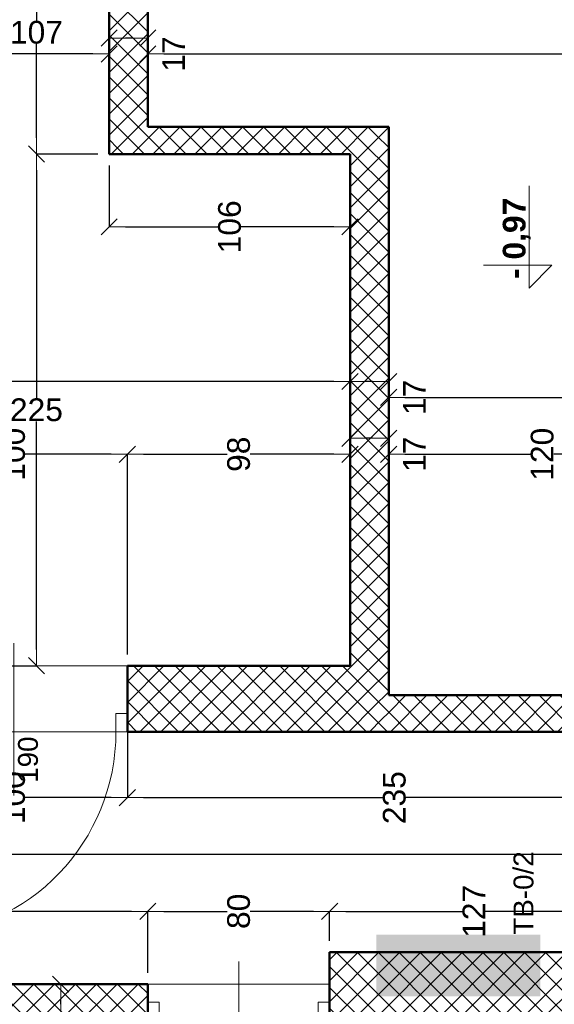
# Model space of a CAD drawing. Header units: millimetres. Extents: x 309006 to 595006, y -33000 to 67000.
# Tile 17 of 55: x 356740 to 359093, y 16503 to 20833. Entities that reach past the tile are written whole.
import ezdxf
from ezdxf.enums import TextEntityAlignment as Align

# ---------------------------------------------------------------- set-up
doc = ezdxf.new("R2010")
doc.units = ezdxf.units.MM
doc.header["$MEASUREMENT"] = 0
doc.linetypes.add('Przerywana 1_100', pattern=[100, 50, -50])
for name, color, linetype in [('Drzwi ArchiCAD', 7, 'Continuous'), ('Opisy', 7, 'Continuous'), ('Wymiary', 7, 'Continuous'), ('Ściany', 7, 'Continuous')]:
    doc.layers.add(name, color=color, linetype=linetype)
for name, color, linetype, lineweight in [('Drzwi ArchiCAD_Nr_pióra__21', 7, 'Continuous', 50), ('Drzwi ArchiCAD_Nr_pióra__3', 7, 'Continuous', 20), ('Drzwi ArchiCAD_Nr_pióra__4', 7, 'Continuous', 20), ('Instalacje_Nr_pióra__236', 30, 'Continuous', 5), ('Poziomy_Nr_pióra__6', 7, 'Continuous', 13), ('Znaczniki drzwi ArchiCADa_Nr_pióra__5', 7, 'Continuous', 5), ('Ściany_Nr_pióra__21', 7, 'Continuous', 50)]:
    doc.layers.add(name, color=color, linetype=linetype, lineweight=lineweight)
doc.layers.add('Drzwi ArchiCAD_Nr_pióra__82', color=7, linetype='Continuous', lineweight=5, true_color=0x4b4b4b)
doc.layers.add('Ściany_Nr_pióra__102', color=7, linetype='Continuous', lineweight=5, true_color=0x8c8c8c)
doc.styles.add('GENERATED_STYLE_1', font='arial.ttf')
doc.styles.add('GENERATED_STYLE_2', font='arial.ttf')
doc.dimstyles.new('GENERATED_STYLE__1', dxfattribs={"dimtxt": 100, "dimasz": 71.25, "dimexe": 0.18, "dimexo": 50, "dimgap": 0.09, "dimtad": 1, "dimdec": 0, "dimlfac": 0.1, "dimzin": 0, "dimdsep": 46, "dimtxsty": 'GENERATED_STYLE_1', "dimblk": 'ARROWHEAD_6', "dimblk1": 'ARROWHEAD_6', "dimblk2": 'ARROWHEAD_6', "dimcen": 0.09, "dimclrd": 7, "dimclre": 7, "dimclrt": 7, "dimazin": 0, "dimtfac": 1, "dimtdec": 4, "dimtmove": 0, "dimatfit": 3, "dimfxl": 1, "dimtolj": 1, "dimtzin": 0, "dimarcsym": 0})
doc.dimstyles.new('GENERATED_STYLE__2', dxfattribs={"dimtxt": 100, "dimasz": 71.25, "dimexe": 0.18, "dimexo": 50, "dimgap": 0.09, "dimtad": 1, "dimtih": 1, "dimtoh": 1, "dimdec": 0, "dimlfac": 0.1, "dimzin": 0, "dimdsep": 46, "dimtxsty": 'GENERATED_STYLE_1', "dimblk": 'ARROWHEAD_6', "dimblk1": 'ARROWHEAD_6', "dimblk2": 'ARROWHEAD_6', "dimcen": 0.09, "dimclrd": 7, "dimclre": 7, "dimclrt": 7, "dimazin": 0, "dimtfac": 1, "dimtdec": 4, "dimtmove": 0, "dimatfit": 3, "dimfxl": 1, "dimtolj": 1, "dimtzin": 0, "dimarcsym": 0})
doc.dimstyles.new('GENERATED_STYLE__3', dxfattribs={"dimtxt": 100, "dimasz": 71.25, "dimexe": 0.18, "dimexo": 50, "dimgap": 0.09, "dimtad": 1, "dimdec": 0, "dimlfac": 0.1, "dimzin": 0, "dimdsep": 46, "dimtxsty": 'GENERATED_STYLE_1', "dimblk": 'ARROWHEAD_6', "dimblk1": 'ARROWHEAD_6', "dimblk2": 'ARROWHEAD_6', "dimcen": 0.09, "dimclrd": 7, "dimclre": 7, "dimclrt": 7, "dimazin": 0, "dimtfac": 1, "dimtdec": 4, "dimtmove": 2, "dimatfit": 3, "dimfxl": 1, "dimtolj": 1, "dimtzin": 0, "dimarcsym": 0})
pattern_1 = [(45, (0, 0), (-45.961939, 45.961939), []), (135, (0, 0), (45.961939, 45.961939), [])]

# ---------------------------------------------------------------- blocks, each defined once
blk = doc.blocks.new('Ściana_10', base_point=(288869, 8497.1))
at = {"layer": 'Ściany_Nr_pióra__102', "linetype": 'Continuous'}
h = blk.add_hatch(dxfattribs=at)
h.set_pattern_fill('Bloczki_betonowe', color=256, style=0, pattern_type=2)
h.set_pattern_definition(pattern_1)
h.paths.add_polyline_path([(288869, 8497.1), (288869, 7227.1), (288949, 7227.1), (289169, 7227.1), (289169, 8497.1)])
at = {"layer": 'Ściany_Nr_pióra__21', "linetype": 'Continuous', "flags": 128}
for points in [[(289169, 8497.1), (289029, 8497.1)], [(289169, 7227.1), (289169, 8497.1)]]:
    blk.add_lwpolyline(points, dxfattribs=at)
blk = doc.blocks.new('D1 Drzwi proste 13_3')
at = {"layer": 'Drzwi ArchiCAD_Nr_pióra__21', "linetype": 'Continuous'}
for p, q in [((-500, 0), (-500, -80)), ((500, 0), (500, -80))]:
    blk.add_line(p, q, dxfattribs=at)
at = {"layer": 'Drzwi ArchiCAD_Nr_pióra__3', "linetype": 'Continuous'}
blk.add_arc((450, 0), 900, 92.5473, 180, dxfattribs=at)
at = {"layer": 'Drzwi ArchiCAD_Nr_pióra__4', "linetype": 'Continuous'}
for p, q in [((450, 900), (410, 900)), ((410, 900), (410, 0)), ((450, 0), (450, 900)), ((-450, 0), (-500, 0)), ((-500, 0), (-500, -80)), ((-450, -80), (-450, 0)), ((410, 0), (450, 0)), ((500, 0), (450, 0)), ((450, 0), (450, -80)), ((500, -80), (500, 0)), ((-500, -80), (-450, -80)), ((450, -80), (500, -80))]:
    blk.add_line(p, q, dxfattribs=at)
at = {"layer": 'Drzwi ArchiCAD_Nr_pióra__82', "linetype": 'Przerywana 1_100'}
for p, q in [((-500, 0), (500, 0)), ((-500, -290), (500, -290))]:
    blk.add_line(p, q, dxfattribs=at)
blk = doc.blocks.new('Znacznik O 13_16')
at = {"layer": 'Znaczniki drzwi ArchiCADa_Nr_pióra__5', "linetype": 'Continuous'}
blk.add_line((0, -571.25), (0, 100), dxfattribs=at)
at = {"layer": 'Znaczniki drzwi ArchiCADa_Nr_pióra__5', "style": 'GENERATED_STYLE_1'}
for tag, p in [('AC_MarkerText_2', (-13.75, -486.4395)), ('AC_MarkerText_3', (161.25, -486.4395))]:
    blk.add_attdef(tag, text='', height=87.5, rotation=90, dxfattribs=at).set_placement(p, align=Align.BOTTOM_LEFT)
blk = doc.blocks.new('Ściana_141', base_point=(290139, 18797.1))
at = {"layer": 'Ściany_Nr_pióra__102', "linetype": 'Continuous'}
h = blk.add_hatch(dxfattribs=at)
h.set_pattern_fill('Bloczki_betonowe', color=256, style=0, pattern_type=2)
h.set_pattern_definition(pattern_1)
h.paths.add_polyline_path([(290139, 8237.1), (290429, 8407.1), (290429, 9387.1), (290219, 9387.1), (290139, 9387.1)])
at = {"layer": 'Ściany_Nr_pióra__21', "linetype": 'Continuous'}
for p, q in [((290139, 9387.1), (290219, 9387.1)), ((290219, 9387.1), (290429, 9387.1))]:
    blk.add_line(p, q, dxfattribs=at)
at = {"layer": 'Ściany_Nr_pióra__21', "linetype": 'Continuous', "flags": 128}
for points in [[(290139, 9387.1), (290139, 8237.1)], [(290429, 8407.1), (290429, 9387.1)]]:
    blk.add_lwpolyline(points, dxfattribs=at)
at = {"layer": 'Drzwi ArchiCAD', "color": 251, "linetype": 'Continuous', "lineweight": 20, "true_color": 0x6a6a6a, "zscale": 1000, "rotation": 90}
blk.add_blockref('D1 Drzwi proste 13_3', (290139, 9887.1), dxfattribs=at)
at = {"layer": 'Znaczniki drzwi ArchiCADa_Nr_pióra__5'}
ref = blk.add_blockref('Znacznik O 13_16', (290429, 9887.1), dxfattribs=dict(at, rotation=270))
ref.add_attrib('AC_MarkerText_2', '90', dxfattribs={"color": 7, "height": 87.5, "rotation": 360, "style": 'GENERATED_STYLE_1'}).set_placement((289914, 9929.4), align=Align.BOTTOM_LEFT)
ref.add_attrib('AC_MarkerText_3', '190', dxfattribs={"color": 7, "height": 87.5, "rotation": 360, "style": 'GENERATED_STYLE_1'}).set_placement((289914, 9754.4), align=Align.BOTTOM_LEFT)
blk = doc.blocks.new('Ściana_144', base_point=(290139, 8237.1))
at = {"layer": 'Ściany_Nr_pióra__102', "linetype": 'Continuous'}
h = blk.add_hatch(dxfattribs=at)
h.set_pattern_fill('Bloczki_betonowe', color=256, style=0, pattern_type=2)
h.set_pattern_definition(pattern_1)
h.paths.add_polyline_path([(290139, 8237.1), (292799, 8237.1), (292679, 8407.1), (290429, 8407.1)])
at = {"layer": 'Ściany_Nr_pióra__21', "linetype": 'Continuous', "flags": 128}
for points in [[(292679, 8407.1), (290429, 8407.1)], [(290299, 8237.1), (292799, 8237.1)]]:
    blk.add_lwpolyline(points, dxfattribs=at)
blk = doc.blocks.new('D1 Drzwi proste 13_5')
at = {"layer": 'Drzwi ArchiCAD_Nr_pióra__21', "linetype": 'Continuous'}
for p, q in [((-400, 0), (-400, -80)), ((400, 0), (400, -80))]:
    blk.add_line(p, q, dxfattribs=at)
at = {"layer": 'Drzwi ArchiCAD_Nr_pióra__3', "linetype": 'Continuous'}
blk.add_arc((350, 0), 700, 93.2758, 180, dxfattribs=at)
at = {"layer": 'Drzwi ArchiCAD_Nr_pióra__4', "linetype": 'Continuous'}
for p, q in [((350, 700), (310, 700)), ((310, 700), (310, 0)), ((350, 0), (350, 700)), ((-350, 0), (-400, 0)), ((-400, 0), (-400, -80)), ((-350, -80), (-350, 0)), ((310, 0), (350, 0)), ((400, 0), (350, 0)), ((350, 0), (350, -80)), ((400, -80), (400, 0)), ((-400, -80), (-350, -80)), ((350, -80), (400, -80))]:
    blk.add_line(p, q, dxfattribs=at)
at = {"layer": 'Drzwi ArchiCAD_Nr_pióra__82', "linetype": 'Przerywana 1_100'}
for p, q in [((-400, 0), (400, 0)), ((-400, -160), (400, -160))]:
    blk.add_line(p, q, dxfattribs=at)
blk = doc.blocks.new('Znacznik O 13_14')
at = {"layer": 'Znaczniki drzwi ArchiCADa_Nr_pióra__5', "linetype": 'Continuous'}
blk.add_line((0, -441.25), (0, 100), dxfattribs=at)
at = {"layer": 'Znaczniki drzwi ArchiCADa_Nr_pióra__5', "style": 'GENERATED_STYLE_1'}
for tag, p in [('AC_MarkerText_2', (-13.75, -356.4395)), ('AC_MarkerText_3', (161.25, -356.4395))]:
    blk.add_attdef(tag, text='', height=87.5, rotation=90, dxfattribs=at).set_placement(p, align=Align.BOTTOM_LEFT)
blk = doc.blocks.new('Ściana_148', base_point=(288869, 15757.1))
at = {"layer": 'Ściany_Nr_pióra__102', "linetype": 'Continuous'}
h = blk.add_hatch(dxfattribs=at)
h.set_pattern_fill('Bloczki_betonowe', color=256, style=0, pattern_type=2)
h.set_pattern_definition(pattern_1)
h.paths.add_polyline_path([(288869, 9297.1), (288949, 9297.1), (289029, 9297.1), (289029, 11037.1), (288949, 11037.1), (288869, 11037.1)])
at = {"layer": 'Ściany_Nr_pióra__21', "linetype": 'Continuous'}
for p, q in [((288869, 9297.1), (288949, 9297.1)), ((288949, 9297.1), (289029, 9297.1)), ((288869, 8497.1), (288949, 8497.1)), ((288949, 8497.1), (289029, 8497.1))]:
    blk.add_line(p, q, dxfattribs=at)
at = {"layer": 'Ściany_Nr_pióra__21', "linetype": 'Continuous', "flags": 128}
blk.add_lwpolyline([(289029, 9297.1), (289029, 11037.1)], dxfattribs=at)
at = {"layer": 'Drzwi ArchiCAD', "color": 251, "linetype": 'Continuous', "lineweight": 20, "true_color": 0x6a6a6a, "xscale": -1, "zscale": 1000, "rotation": 90}
blk.add_blockref('D1 Drzwi proste 13_5', (288869, 8897.1), dxfattribs=at)
at = {"layer": 'Znaczniki drzwi ArchiCADa_Nr_pióra__5'}
ref = blk.add_blockref('Znacznik O 13_14', (289029, 8897.1), dxfattribs=dict(at, rotation=270))
ref.add_attrib('AC_MarkerText_2', '70', dxfattribs={"color": 7, "height": 87.5, "rotation": 360, "style": 'GENERATED_STYLE_1'}).set_placement((288644, 8939.4), align=Align.BOTTOM_LEFT)
ref.add_attrib('AC_MarkerText_3', '190', dxfattribs={"color": 7, "height": 87.5, "rotation": 360, "style": 'GENERATED_STYLE_1'}).set_placement((288644, 8764.4), align=Align.BOTTOM_LEFT)
blk = doc.blocks.new('Ściana_150', base_point=(290139, 8237.1))
at = {"layer": 'Ściany_Nr_pióra__102', "linetype": 'Continuous'}
h = blk.add_hatch(dxfattribs=at)
h.set_pattern_fill('Bloczki_betonowe', color=256, style=0, pattern_type=2)
h.set_pattern_definition(pattern_1)
h.paths.add_polyline_path([(290299, 8237.1), (290139, 8237.1), (290139, 7037.1), (290219, 7037.1), (290299, 7037.1)])
at = {"layer": 'Ściany_Nr_pióra__21', "linetype": 'Continuous', "flags": 128}
for points in [[(290139, 8237.1), (290139, 7037.1)], [(290299, 7037.1), (290299, 8237.1)]]:
    blk.add_lwpolyline(points, dxfattribs=at)
blk = doc.blocks.new('Ściana_151', base_point=(292679, 8237.1))
at = {"layer": 'Ściany_Nr_pióra__102', "linetype": 'Continuous'}
h = blk.add_hatch(dxfattribs=at)
h.set_pattern_fill('Bloczki_betonowe', color=256, style=0, pattern_type=2)
h.set_pattern_definition(pattern_1)
h.paths.add_polyline_path([(292799, 8237.1), (292799, 9297.1), (292679, 9467.1), (292679, 8407.1)])
at = {"layer": 'Ściany_Nr_pióra__21', "linetype": 'Continuous', "flags": 128}
for points in [[(292679, 9467.1), (292679, 8407.1)], [(292799, 8237.1), (292799, 9297.1)]]:
    blk.add_lwpolyline(points, dxfattribs=at)
blk = doc.blocks.new('Ściana_152', base_point=(292679, 9467.1))
at = {"layer": 'Ściany_Nr_pióra__102', "linetype": 'Continuous'}
h = blk.add_hatch(dxfattribs=at)
h.set_pattern_fill('Bloczki_betonowe', color=256, style=0, pattern_type=2)
h.set_pattern_definition(pattern_1)
h.paths.add_polyline_path([(292799, 9297.1), (293729, 9297.1), (293729, 9467.1), (292679, 9467.1)])
at = {"layer": 'Ściany_Nr_pióra__21', "linetype": 'Continuous', "flags": 128}
for points in [[(293729, 9467.1), (292679, 9467.1)], [(292799, 9297.1), (293729, 9297.1)]]:
    blk.add_lwpolyline(points, dxfattribs=at)
blk = doc.blocks.new('ARROWHEAD_6')
at = {"color": 0, "linetype": 'Continuous', "lineweight": 0}
for p, q in [((0, 0), (-1, 0)), ((-0.5, -0.5), (0.5, 0.5))]:
    blk.add_line(p, q, dxfattribs=at)
blk = doc.blocks.new('*D1092')
at = {"layer": 'Defpoints', "color": 0}
for p in [(357304.1, 20767.1), (357304.1, 20682.1), (361284.1, 18862.1)]:
    blk.add_point(p, dxfattribs=at)
at = {"layer": 'Wymiary', "color": 7, "linetype": 'Continuous', "lineweight": -2}
for p, q in [((357304.1, 20717.1), (357304.1, 20681.9)), ((357375.3, 20682.1), (359318.8, 20682.1)), ((361212.8, 20682.1), (359421.1, 20682.1)), ((361284.1, 18912.1), (361284.1, 20682.3))]:
    blk.add_line(p, q, dxfattribs=at)
at = {"layer": 'Wymiary', "color": 7, "lineweight": -2, "xscale": 71.25, "yscale": 71.25, "zscale": 71.25, "rotation": 180}
blk.add_blockref('ARROWHEAD_6', (357304.1, 20682.1), dxfattribs=at)
at = {"layer": 'Wymiary', "color": 7, "lineweight": -2, "xscale": 71.25, "yscale": 71.25, "zscale": 71.25}
blk.add_blockref('ARROWHEAD_6', (361284.1, 20682.1), dxfattribs=at)
at = {"layer": 'Wymiary', "color": 7, "lineweight": 5, "insert": (359369.9, 20682.1), "char_height": 100, "attachment_point": 5, "rotation": 90, "style": 'GENERATED_STYLE_1'}
blk.add_mtext('\\A1;398', dxfattribs=at)
blk = doc.blocks.new('*D1093')
at = {"layer": 'Defpoints', "color": 0}
for p in [(357134.1, 20767.1), (357134.1, 20752.1), (357304.1, 20767.1)]:
    blk.add_point(p, dxfattribs=at)
at = {"layer": 'Wymiary', "color": 7, "linetype": 'Continuous', "lineweight": -2}
for p, q in [((357134.1, 20717.1), (357134.1, 20751.9)), ((357232.8, 20752.1), (357205.3, 20752.1)), ((357304.1, 20717.1), (357304.1, 20751.9))]:
    blk.add_line(p, q, dxfattribs=at)
at = {"layer": 'Wymiary', "color": 7, "lineweight": -2, "xscale": 71.25, "yscale": 71.25, "zscale": 71.25, "rotation": 180}
blk.add_blockref('ARROWHEAD_6', (357134.1, 20752.1), dxfattribs=at)
at = {"layer": 'Wymiary', "color": 7, "lineweight": -2, "xscale": 71.25, "yscale": 71.25, "zscale": 71.25}
blk.add_blockref('ARROWHEAD_6', (357304.1, 20752.1), dxfattribs=at)
at = {"layer": 'Wymiary', "color": 7, "lineweight": 5, "insert": (357417.4, 20682.1), "char_height": 100, "attachment_point": 5, "rotation": 90, "style": 'GENERATED_STYLE_1'}
blk.add_mtext('\\A1;17', dxfattribs=at)
blk = doc.blocks.new('*D1094')
at = {"layer": 'Defpoints', "color": 0}
for p in [(357134.1, 20767.1), (353674.1, 20682.1), (353674.1, 19497.1)]:
    blk.add_point(p, dxfattribs=at)
at = {"layer": 'Wymiary', "color": 7, "linetype": 'Continuous', "lineweight": -2}
for p, q in [((357134.1, 20717.1), (357134.1, 20681.9)), ((353674.1, 19547.1), (353674.1, 20682.3)), ((353745.3, 20682.1), (355428.8, 20682.1)), ((357062.8, 20682.1), (355531.1, 20682.1))]:
    blk.add_line(p, q, dxfattribs=at)
at = {"layer": 'Wymiary', "color": 7, "lineweight": -2, "xscale": 71.25, "yscale": 71.25, "zscale": 71.25, "rotation": 180}
blk.add_blockref('ARROWHEAD_6', (353674.1, 20682.1), dxfattribs=at)
at = {"layer": 'Wymiary', "color": 7, "lineweight": -2, "xscale": 71.25, "yscale": 71.25, "zscale": 71.25}
blk.add_blockref('ARROWHEAD_6', (357134.1, 20682.1), dxfattribs=at)
at = {"layer": 'Wymiary', "color": 7, "lineweight": 5, "insert": (355479.9, 20682.1), "char_height": 100, "attachment_point": 5, "rotation": 90, "style": 'GENERATED_STYLE_1'}
blk.add_mtext('\\A1;346', dxfattribs=at)
blk = doc.blocks.new('*D1106')
at = {"layer": 'Defpoints', "color": 0}
for p in [(356814.1, 20242.1), (357134.1, 20242.1), (353084.1, 17992.1)]:
    blk.add_point(p, dxfattribs=at)
at = {"layer": 'Wymiary', "color": 7, "linetype": 'Continuous', "lineweight": -2}
for p, q in [((357084.1, 20242.1), (356813.9, 20242.1)), ((356814.1, 20170.9), (356814.1, 19168.2)), ((356814.1, 18063.4), (356814.1, 19066)), ((353134.1, 17992.1), (356814.2, 17992.1))]:
    blk.add_line(p, q, dxfattribs=at)
at = {"layer": 'Wymiary', "color": 7, "lineweight": -2, "xscale": 71.25, "yscale": 71.25, "zscale": 71.25}
for p, rotation in [((356814.1, 20242.1), 90), ((356814.1, 17992.1), 270)]:
    blk.add_blockref('ARROWHEAD_6', p, dxfattribs=dict(at, rotation=rotation))
at = {"layer": 'Wymiary', "color": 7, "lineweight": 5, "insert": (356814.1, 19117.1), "char_height": 100, "attachment_point": 5, "style": 'GENERATED_STYLE_1'}
blk.add_mtext('\\A1;225', dxfattribs=at)
blk = doc.blocks.new('*D1107')
at = {"layer": 'Defpoints', "color": 0}
for p in [(352399.1, 21312.1), (356814.1, 21312.1), (357134.1, 20242.1)]:
    blk.add_point(p, dxfattribs=at)
at = {"layer": 'Wymiary', "color": 7, "linetype": 'Continuous', "lineweight": -2}
for p, q in [((352449.1, 21312.1), (356814.2, 21312.1)), ((356814.1, 21240.9), (356814.1, 20828.2)), ((356814.1, 20313.4), (356814.1, 20726)), ((357084.1, 20242.1), (356813.9, 20242.1))]:
    blk.add_line(p, q, dxfattribs=at)
at = {"layer": 'Wymiary', "color": 7, "lineweight": -2, "xscale": 71.25, "yscale": 71.25, "zscale": 71.25}
for p, rotation in [((356814.1, 21312.1), 90), ((356814.1, 20242.1), 270)]:
    blk.add_blockref('ARROWHEAD_6', p, dxfattribs=dict(at, rotation=rotation))
at = {"layer": 'Wymiary', "color": 7, "lineweight": 5, "insert": (356814.1, 20777.1), "char_height": 100, "attachment_point": 5, "style": 'GENERATED_STYLE_1'}
blk.add_mtext('\\A1;107', dxfattribs=at)
blk = doc.blocks.new('*D1108')
at = {"layer": 'Defpoints', "color": 0}
for p in [(358364.1, 19172.1), (358364.1, 18972.1), (361284.1, 18862.1)]:
    blk.add_point(p, dxfattribs=at)
at = {"layer": 'Wymiary', "color": 7, "linetype": 'Continuous', "lineweight": -2}
for p, q in [((358364.1, 19022.1), (358364.1, 19172.3)), ((358435.3, 19172.1), (359848.8, 19172.1)), ((361212.8, 19172.1), (359951.1, 19172.1)), ((361284.1, 18912.1), (361284.1, 19172.3))]:
    blk.add_line(p, q, dxfattribs=at)
at = {"layer": 'Wymiary', "color": 7, "lineweight": -2, "xscale": 71.25, "yscale": 71.25, "zscale": 71.25, "rotation": 180}
blk.add_blockref('ARROWHEAD_6', (358364.1, 19172.1), dxfattribs=at)
at = {"layer": 'Wymiary', "color": 7, "lineweight": -2, "xscale": 71.25, "yscale": 71.25, "zscale": 71.25}
blk.add_blockref('ARROWHEAD_6', (361284.1, 19172.1), dxfattribs=at)
at = {"layer": 'Wymiary', "color": 7, "lineweight": 5, "insert": (359899.9, 19172.1), "char_height": 100, "attachment_point": 5, "rotation": 90, "style": 'GENERATED_STYLE_1'}
blk.add_mtext('\\A1;292', dxfattribs=at)
blk = doc.blocks.new('*D1109')
at = {"layer": 'Defpoints', "color": 0}
for p in [(358194.1, 19242.1), (358194.1, 18972.1), (358364.1, 18972.1)]:
    blk.add_point(p, dxfattribs=at)
at = {"layer": 'Wymiary', "color": 7, "linetype": 'Continuous', "lineweight": -2}
for p, q in [((358194.1, 19022.1), (358194.1, 19242.3)), ((358292.8, 19242.1), (358265.3, 19242.1)), ((358364.1, 19022.1), (358364.1, 19242.3))]:
    blk.add_line(p, q, dxfattribs=at)
at = {"layer": 'Wymiary', "color": 7, "lineweight": -2, "xscale": 71.25, "yscale": 71.25, "zscale": 71.25, "rotation": 180}
blk.add_blockref('ARROWHEAD_6', (358194.1, 19242.1), dxfattribs=at)
at = {"layer": 'Wymiary', "color": 7, "lineweight": -2, "xscale": 71.25, "yscale": 71.25, "zscale": 71.25}
blk.add_blockref('ARROWHEAD_6', (358364.1, 19242.1), dxfattribs=at)
at = {"layer": 'Wymiary', "color": 7, "lineweight": 5, "insert": (358477.4, 19172.1), "char_height": 100, "attachment_point": 5, "rotation": 90, "style": 'GENERATED_STYLE_1'}
blk.add_mtext('\\A1;17', dxfattribs=at)
blk = doc.blocks.new('*D1110')
at = {"layer": 'Defpoints', "color": 0}
for p in [(353674.1, 19497.1), (353674.1, 19242.1), (358194.1, 18972.1)]:
    blk.add_point(p, dxfattribs=at)
at = {"layer": 'Wymiary', "color": 7, "linetype": 'Continuous', "lineweight": -2}
for p, q in [((353674.1, 19447.1), (353674.1, 19241.9)), ((358122.8, 19242.1), (353745.3, 19242.1)), ((358194.1, 19022.1), (358194.1, 19242.3))]:
    blk.add_line(p, q, dxfattribs=at)
at = {"layer": 'Wymiary', "color": 7, "lineweight": -2, "xscale": 71.25, "yscale": 71.25, "zscale": 71.25, "rotation": 180}
blk.add_blockref('ARROWHEAD_6', (353674.1, 19242.1), dxfattribs=at)
at = {"layer": 'Wymiary', "color": 7, "lineweight": -2, "xscale": 71.25, "yscale": 71.25, "zscale": 71.25}
blk.add_blockref('ARROWHEAD_6', (358194.1, 19242.1), dxfattribs=at)
at = {"layer": 'Wymiary', "color": 7, "lineweight": 5, "insert": (356100.2, 19172.1), "char_height": 100, "attachment_point": 5, "rotation": 90, "style": 'GENERATED_STYLE_1'}
blk.add_mtext('\\A1;452', dxfattribs=at)
blk = doc.blocks.new('*D1117')
at = {"layer": 'Defpoints', "color": 0}
for p in [(358364.1, 18972.1), (358364.1, 18922.1), (359564.1, 17862.1)]:
    blk.add_point(p, dxfattribs=at)
at = {"layer": 'Wymiary', "color": 7, "linetype": 'Continuous', "lineweight": -2}
for p, q in [((358364.1, 18922.1), (358364.1, 18921.9)), ((358435.3, 18922.1), (358988.8, 18922.1)), ((359492.8, 18922.1), (359091.1, 18922.1)), ((359564.1, 17912.1), (359564.1, 18922.3))]:
    blk.add_line(p, q, dxfattribs=at)
at = {"layer": 'Wymiary', "color": 7, "lineweight": -2, "xscale": 71.25, "yscale": 71.25, "zscale": 71.25, "rotation": 180}
blk.add_blockref('ARROWHEAD_6', (358364.1, 18922.1), dxfattribs=at)
at = {"layer": 'Wymiary', "color": 7, "lineweight": -2, "xscale": 71.25, "yscale": 71.25, "zscale": 71.25}
blk.add_blockref('ARROWHEAD_6', (359564.1, 18922.1), dxfattribs=at)
at = {"layer": 'Wymiary', "color": 7, "lineweight": 5, "insert": (359039.9, 18922.1), "char_height": 100, "attachment_point": 5, "rotation": 90, "style": 'GENERATED_STYLE_1'}
blk.add_mtext('\\A1;120', dxfattribs=at)
blk = doc.blocks.new('*D1118')
at = {"layer": 'Defpoints', "color": 0}
for p in [(358194.1, 18992.1), (358194.1, 18972.1), (358364.1, 18972.1)]:
    blk.add_point(p, dxfattribs=at)
at = {"layer": 'Wymiary', "color": 7, "linetype": 'Continuous', "lineweight": -2}
for p, q in [((358194.1, 19022.1), (358194.1, 18992.3)), ((358364.1, 19022.1), (358364.1, 18992.3)), ((358292.8, 18992.1), (358265.3, 18992.1))]:
    blk.add_line(p, q, dxfattribs=at)
at = {"layer": 'Wymiary', "color": 7, "lineweight": -2, "xscale": 71.25, "yscale": 71.25, "zscale": 71.25, "rotation": 180}
blk.add_blockref('ARROWHEAD_6', (358194.1, 18992.1), dxfattribs=at)
at = {"layer": 'Wymiary', "color": 7, "lineweight": -2, "xscale": 71.25, "yscale": 71.25, "zscale": 71.25}
blk.add_blockref('ARROWHEAD_6', (358364.1, 18992.1), dxfattribs=at)
at = {"layer": 'Wymiary', "color": 7, "lineweight": 5, "insert": (358477.4, 18922.1), "char_height": 100, "attachment_point": 5, "rotation": 90, "style": 'GENERATED_STYLE_1'}
blk.add_mtext('\\A1;17', dxfattribs=at)
blk = doc.blocks.new('*D1119')
at = {"layer": 'Defpoints', "color": 0}
for p in [(358194.1, 18972.1), (357214.1, 18922.1), (357214.1, 17992.1)]:
    blk.add_point(p, dxfattribs=at)
at = {"layer": 'Wymiary', "color": 7, "linetype": 'Continuous', "lineweight": -2}
for p, q in [((357214.1, 18042.1), (357214.1, 18922.3)), ((357285.3, 18922.1), (357652.9, 18922.1)), ((358122.8, 18922.1), (357755.2, 18922.1)), ((358194.1, 18922.1), (358194.1, 18921.9))]:
    blk.add_line(p, q, dxfattribs=at)
at = {"layer": 'Wymiary', "color": 7, "lineweight": -2, "xscale": 71.25, "yscale": 71.25, "zscale": 71.25, "rotation": 180}
blk.add_blockref('ARROWHEAD_6', (357214.1, 18922.1), dxfattribs=at)
at = {"layer": 'Wymiary', "color": 7, "lineweight": -2, "xscale": 71.25, "yscale": 71.25, "zscale": 71.25}
blk.add_blockref('ARROWHEAD_6', (358194.1, 18922.1), dxfattribs=at)
at = {"layer": 'Wymiary', "color": 7, "lineweight": 5, "insert": (357704.1, 18922.1), "char_height": 100, "attachment_point": 5, "rotation": 90, "style": 'GENERATED_STYLE_1'}
blk.add_mtext('\\A1;98', dxfattribs=at)
blk = doc.blocks.new('*D1120')
at = {"layer": 'Defpoints', "color": 0}
for p in [(356214.1, 18922.1), (356214.1, 17992.1), (357214.1, 17992.1)]:
    blk.add_point(p, dxfattribs=at)
at = {"layer": 'Wymiary', "color": 7, "linetype": 'Continuous', "lineweight": -2}
for p, q in [((356214.1, 18042.1), (356214.1, 18922.3)), ((356285.3, 18922.1), (356662.9, 18922.1)), ((357142.8, 18922.1), (356765.2, 18922.1)), ((357214.1, 18042.1), (357214.1, 18922.3))]:
    blk.add_line(p, q, dxfattribs=at)
at = {"layer": 'Wymiary', "color": 7, "lineweight": -2, "xscale": 71.25, "yscale": 71.25, "zscale": 71.25, "rotation": 180}
blk.add_blockref('ARROWHEAD_6', (356214.1, 18922.1), dxfattribs=at)
at = {"layer": 'Wymiary', "color": 7, "lineweight": -2, "xscale": 71.25, "yscale": 71.25, "zscale": 71.25}
blk.add_blockref('ARROWHEAD_6', (357214.1, 18922.1), dxfattribs=at)
at = {"layer": 'Wymiary', "color": 7, "lineweight": 5, "insert": (356714.1, 18922.1), "char_height": 100, "attachment_point": 5, "rotation": 90, "style": 'GENERATED_STYLE_1'}
blk.add_mtext('\\A1;100', dxfattribs=at)
blk = doc.blocks.new('*D1128')
at = {"layer": 'Defpoints', "color": 0}
for p in [(357214.1, 17992.1), (359564.1, 17702.1), (357214.1, 17412.1)]:
    blk.add_point(p, dxfattribs=at)
at = {"layer": 'Wymiary', "color": 7, "linetype": 'Continuous', "lineweight": -2}
for p, q in [((357214.1, 17942.1), (357214.1, 17411.9)), ((359564.1, 17652.1), (359564.1, 17411.9)), ((357285.3, 17412.1), (358337.9, 17412.1)), ((359492.8, 17412.1), (358440.2, 17412.1))]:
    blk.add_line(p, q, dxfattribs=at)
at = {"layer": 'Wymiary', "color": 7, "lineweight": -2, "xscale": 71.25, "yscale": 71.25, "zscale": 71.25, "rotation": 180}
blk.add_blockref('ARROWHEAD_6', (357214.1, 17412.1), dxfattribs=at)
at = {"layer": 'Wymiary', "color": 7, "lineweight": -2, "xscale": 71.25, "yscale": 71.25, "zscale": 71.25}
blk.add_blockref('ARROWHEAD_6', (359564.1, 17412.1), dxfattribs=at)
at = {"layer": 'Wymiary', "color": 7, "lineweight": 5, "insert": (358389.1, 17412.1), "char_height": 100, "attachment_point": 5, "rotation": 90, "style": 'GENERATED_STYLE_1'}
blk.add_mtext('\\A1;235', dxfattribs=at)
blk = doc.blocks.new('*D1129')
at = {"layer": 'Defpoints', "color": 0}
for p in [(356214.1, 17992.1), (357214.1, 17992.1), (356214.1, 17412.1)]:
    blk.add_point(p, dxfattribs=at)
at = {"layer": 'Wymiary', "color": 7, "linetype": 'Continuous', "lineweight": -2}
for p, q in [((356214.1, 17942.1), (356214.1, 17411.9)), ((357214.1, 17942.1), (357214.1, 17411.9)), ((356285.3, 17412.1), (356662.9, 17412.1)), ((357142.8, 17412.1), (356765.2, 17412.1))]:
    blk.add_line(p, q, dxfattribs=at)
at = {"layer": 'Wymiary', "color": 7, "lineweight": -2, "xscale": 71.25, "yscale": 71.25, "zscale": 71.25, "rotation": 180}
blk.add_blockref('ARROWHEAD_6', (356214.1, 17412.1), dxfattribs=at)
at = {"layer": 'Wymiary', "color": 7, "lineweight": -2, "xscale": 71.25, "yscale": 71.25, "zscale": 71.25}
blk.add_blockref('ARROWHEAD_6', (357214.1, 17412.1), dxfattribs=at)
at = {"layer": 'Wymiary', "color": 7, "lineweight": 5, "insert": (356714.1, 17412.1), "char_height": 100, "attachment_point": 5, "rotation": 90, "style": 'GENERATED_STYLE_1'}
blk.add_mtext('\\A1;100', dxfattribs=at)
blk = doc.blocks.new('*D1138')
at = {"layer": 'Defpoints', "color": 0}
for p in [(361284.1, 18862.1), (350844.1, 17162.1), (350844.1, 17067.1)]:
    blk.add_point(p, dxfattribs=at)
at = {"layer": 'Wymiary', "color": 7, "linetype": 'Continuous', "lineweight": -2}
for p, q in [((361284.1, 18812.1), (361284.1, 17161.9)), ((350844.1, 17117.1), (350844.1, 17162.3)), ((350915.3, 17162.1), (356012.9, 17162.1)), ((361212.8, 17162.1), (356115.2, 17162.1))]:
    blk.add_line(p, q, dxfattribs=at)
at = {"layer": 'Wymiary', "color": 7, "lineweight": -2, "xscale": 71.25, "yscale": 71.25, "zscale": 71.25, "rotation": 180}
blk.add_blockref('ARROWHEAD_6', (350844.1, 17162.1), dxfattribs=at)
at = {"layer": 'Wymiary', "color": 7, "lineweight": -2, "xscale": 71.25, "yscale": 71.25, "zscale": 71.25}
blk.add_blockref('ARROWHEAD_6', (361284.1, 17162.1), dxfattribs=at)
at = {"layer": 'Wymiary', "color": 7, "lineweight": 5, "insert": (356064.1, 17162.1), "char_height": 100, "attachment_point": 5, "rotation": 90, "style": 'GENERATED_STYLE_1'}
blk.add_mtext('\\A1;1044', dxfattribs=at)
blk = doc.blocks.new('*D1141')
at = {"layer": 'Defpoints', "color": 0}
for p in [(358104.1, 16912.1), (358104.1, 16732.1), (359374.1, 16732.1)]:
    blk.add_point(p, dxfattribs=at)
at = {"layer": 'Wymiary', "color": 7, "linetype": 'Continuous', "lineweight": -2}
for p, q in [((358104.1, 16782.1), (358104.1, 16912.3)), ((358175.3, 16912.1), (358688.8, 16912.1)), ((359302.8, 16912.1), (358789.3, 16912.1)), ((359374.1, 16782.1), (359374.1, 16912.3))]:
    blk.add_line(p, q, dxfattribs=at)
at = {"layer": 'Wymiary', "color": 7, "lineweight": -2, "xscale": 71.25, "yscale": 71.25, "zscale": 71.25, "rotation": 180}
blk.add_blockref('ARROWHEAD_6', (358104.1, 16912.1), dxfattribs=at)
at = {"layer": 'Wymiary', "color": 7, "lineweight": -2, "xscale": 71.25, "yscale": 71.25, "zscale": 71.25}
blk.add_blockref('ARROWHEAD_6', (359374.1, 16912.1), dxfattribs=at)
at = {"layer": 'Wymiary', "color": 7, "lineweight": 5, "insert": (358739.1, 16912.1), "char_height": 100, "attachment_point": 5, "rotation": 90, "style": 'GENERATED_STYLE_1'}
blk.add_mtext('\\A1;127', dxfattribs=at)
blk = doc.blocks.new('*D1142')
at = {"layer": 'Defpoints', "color": 0}
for p in [(357304.1, 16912.1), (358104.1, 16732.1), (357304.1, 16592.1)]:
    blk.add_point(p, dxfattribs=at)
at = {"layer": 'Wymiary', "color": 7, "linetype": 'Continuous', "lineweight": -2}
for p, q in [((357304.1, 16642.1), (357304.1, 16912.3)), ((357375.3, 16912.1), (357652.9, 16912.1)), ((358032.8, 16912.1), (357755.2, 16912.1)), ((358104.1, 16782.1), (358104.1, 16912.3))]:
    blk.add_line(p, q, dxfattribs=at)
at = {"layer": 'Wymiary', "color": 7, "lineweight": -2, "xscale": 71.25, "yscale": 71.25, "zscale": 71.25, "rotation": 180}
blk.add_blockref('ARROWHEAD_6', (357304.1, 16912.1), dxfattribs=at)
at = {"layer": 'Wymiary', "color": 7, "lineweight": -2, "xscale": 71.25, "yscale": 71.25, "zscale": 71.25}
blk.add_blockref('ARROWHEAD_6', (358104.1, 16912.1), dxfattribs=at)
at = {"layer": 'Wymiary', "color": 7, "lineweight": 5, "insert": (357704.1, 16912.1), "char_height": 100, "attachment_point": 5, "rotation": 90, "style": 'GENERATED_STYLE_1'}
blk.add_mtext('\\A1;80', dxfattribs=at)
blk = doc.blocks.new('*D1143')
at = {"layer": 'Defpoints', "color": 0}
for p in [(355564.1, 16912.1), (355564.1, 16592.1), (357304.1, 16592.1)]:
    blk.add_point(p, dxfattribs=at)
at = {"layer": 'Wymiary', "color": 7, "linetype": 'Continuous', "lineweight": -2}
for p, q in [((355564.1, 16642.1), (355564.1, 16912.3)), ((355635.3, 16912.1), (356383.8, 16912.1)), ((357232.8, 16912.1), (356484.3, 16912.1)), ((357304.1, 16642.1), (357304.1, 16912.3))]:
    blk.add_line(p, q, dxfattribs=at)
at = {"layer": 'Wymiary', "color": 7, "lineweight": -2, "xscale": 71.25, "yscale": 71.25, "zscale": 71.25, "rotation": 180}
blk.add_blockref('ARROWHEAD_6', (355564.1, 16912.1), dxfattribs=at)
at = {"layer": 'Wymiary', "color": 7, "lineweight": -2, "xscale": 71.25, "yscale": 71.25, "zscale": 71.25}
blk.add_blockref('ARROWHEAD_6', (357304.1, 16912.1), dxfattribs=at)
at = {"layer": 'Wymiary', "color": 7, "lineweight": 5, "insert": (356434.1, 16912.1), "char_height": 100, "attachment_point": 5, "rotation": 90, "style": 'GENERATED_STYLE_1'}
blk.add_mtext('\\A1;174', dxfattribs=at)
blk = doc.blocks.new('*D1153')
at = {"layer": 'Defpoints', "color": 0}
for p in [(354474.1, 16592.1), (356854.1, 16592.1), (354474.1, 16432.1)]:
    blk.add_point(p, dxfattribs=at)
at = {"layer": 'Wymiary', "color": 7, "linetype": 'Continuous', "lineweight": -2}
for p, q in [((354524.1, 16592.1), (356921.2, 16592.1)), ((356921, 16503.4), (356921, 16520.9)), ((354524.1, 16432.1), (356921.2, 16432.1)), ((356921, 16293.9), (356921, 16432.1)), ((356787.2, 16293.9), (356921, 16293.9))]:
    blk.add_line(p, q, dxfattribs=at)
at = {"layer": 'Wymiary', "color": 7, "lineweight": -2, "xscale": 71.25, "yscale": 71.25, "zscale": 71.25}
for p, rotation in [((356921, 16592.1), 90), ((356921, 16432.1), 270)]:
    blk.add_blockref('ARROWHEAD_6', p, dxfattribs=dict(at, rotation=rotation))
at = {"layer": 'Wymiary', "color": 7, "lineweight": 5, "insert": (356854.1, 16345.1), "char_height": 100, "attachment_point": 5, "style": 'GENERATED_STYLE_1'}
blk.add_mtext('\\A1;16', dxfattribs=at)
blk = doc.blocks.new('*D1167')
at = {"layer": 'Defpoints', "color": 0}
for p in [(357134.1, 20242.1), (358194.1, 20242.1), (357134.1, 19922.1)]:
    blk.add_point(p, dxfattribs=at)
at = {"layer": 'Wymiary', "color": 7, "linetype": 'Continuous', "lineweight": -2}
for p, q in [((357134.1, 20192.1), (357134.1, 19921.9)), ((358194.1, 20192.1), (358194.1, 19921.9)), ((357205.3, 19922.1), (357612.9, 19922.1)), ((358122.8, 19922.1), (357715.2, 19922.1))]:
    blk.add_line(p, q, dxfattribs=at)
at = {"layer": 'Wymiary', "color": 7, "lineweight": -2, "xscale": 71.25, "yscale": 71.25, "zscale": 71.25, "rotation": 180}
blk.add_blockref('ARROWHEAD_6', (357134.1, 19922.1), dxfattribs=at)
at = {"layer": 'Wymiary', "color": 7, "lineweight": -2, "xscale": 71.25, "yscale": 71.25, "zscale": 71.25}
blk.add_blockref('ARROWHEAD_6', (358194.1, 19922.1), dxfattribs=at)
at = {"layer": 'Wymiary', "color": 7, "lineweight": 5, "insert": (357664.1, 19922.1), "char_height": 100, "attachment_point": 5, "rotation": 90, "style": 'GENERATED_STYLE_1'}
blk.add_mtext('\\A1;106', dxfattribs=at)

msp = doc.modelspace()

# ---------------------------------------------------------------- hatches: boundary and pattern name
at = {"layer": 'Instalacje_Nr_pióra__236', "linetype": 'Continuous', "lineweight": 5, "true_color": 0xbf6000}
msp.add_hatch(color=32, dxfattribs=at).paths.add_polyline_path([(358309.5, 16809.4), (358309.5, 16539), (359030.7, 16539), (359030.7, 16809.4)])

# ---------------------------------------------------------------- linework, layer by layer
at = {"layer": 'Opisy', "color": 9, "linetype": 'Continuous', "lineweight": 5, "flags": 128}
for points in [[(353674.1, 17992.1), (358194.1, 17992.1), (358194.1, 20242.1), (357134.1, 20242.1), (357134.1, 21292.1), (353674.1, 21292.1)], [(358364.1, 17862.1), (361284.1, 17862.1), (361284.1, 21292.1), (357304.1, 21292.1), (357304.1, 20362.1), (358364.1, 20362.1)], [(350844.1, 16592.1), (358104.1, 16592.1), (358104.1, 16732.1), (361284.1, 16732.1), (361284.1, 17702.1), (350844.1, 17702.1)]]:
    msp.add_lwpolyline(points, close=True, dxfattribs=at)
at = {"layer": 'Poziomy_Nr_pióra__6', "linetype": 'Continuous', "lineweight": 5}
for p, q in [((358981.7, 19753), (358981.7, 20103)), ((359081.7, 19753), (358781.7, 19753)), ((359081.7, 19753), (358981.7, 19653)), ((358981.7, 19653), (358981.7, 19753))]:
    msp.add_line(p, q, dxfattribs=at)

# ---------------------------------------------------------------- block references
at = {"layer": 'Ściany', "lineweight": 5, "rotation": 90}
for name, p in [('Ściana_152', (357134.1, 20242.1)), ('Ściana_151', (358364.1, 20242.1)), ('Ściana_144', (358364.1, 17702.1)), ('Ściana_150', (358364.1, 17702.1)), ('Ściana_141', (347804.1, 17702.1)), ('Ściana_10', (358104.1, 16432.1)), ('Ściana_148', (350844.1, 16432.1))]:
    msp.add_blockref(name, p, dxfattribs=at)

# ---------------------------------------------------------------- texts
at = {"layer": 'Instalacje_Nr_pióra__236', "linetype": 'Continuous', "lineweight": 5, "insert": (359002.1, 16809.4), "char_height": 87.5, "attachment_point": 7, "rotation": 90, "style": 'GENERATED_STYLE_1'}
msp.add_mtext('\\A1;{\\fArial|b0|i0|c238|p38;TB-0/2}', dxfattribs=at)
at = {"layer": 'Poziomy_Nr_pióra__6', "linetype": 'Continuous', "lineweight": 5, "insert": (358988.6, 19693), "char_height": 100, "attachment_point": 7, "rotation": 90, "style": 'GENERATED_STYLE_2'}
msp.add_mtext('\\A1;{\\fArial|b1|i0|c238|p38;- 0,97}', dxfattribs=at)

# ---------------------------------------------------------------- dimensions: what is measured, and where the dimension line sits
at = {"layer": 'Wymiary', "linetype": 'Continuous', "lineweight": 5}
for base, p1, p2, picture, middle in [((356814.1, 21312.1), (357134.1, 20242.1), (352399.1, 21312.1), '*D1107', (356814.1, 20777.1)), ((356814.1, 20242.1), (353084.1, 17992.1), (357134.1, 20242.1), '*D1106', (356814.1, 19117.1)), ((356921, 16592.1), (354474.1, 16432.1), (354474.1, 16592.1), '*D1153', (356854.1, 16293.9))]:
    dim = msp.add_linear_dim(base=base, p1=p1, p2=p2, angle=90, dimstyle='GENERATED_STYLE__2', dxfattribs=at)
    dim.commit()
    dim.dimension.update_dxf_attribs({"geometry": picture, "text_midpoint": middle, "dimtype": 160})
for base, p1, p2, dimstyle, picture, middle in [((353674.1, 20682.1), (357134.1, 20767.1), (353674.1, 19497.1), 'GENERATED_STYLE__1', '*D1094', (355479.9, 20682.1)), ((357134.1, 20752.1), (357304.1, 20767.1), (357134.1, 20767.1), 'GENERATED_STYLE__1', '*D1093', (357417.4, 20682.1)), ((357304.1, 20682.1), (361284.1, 18862.1), (357304.1, 20767.1), 'GENERATED_STYLE__1', '*D1092', (359369.9, 20682.1)), ((357134.1, 19922.1), (358194.1, 20242.1), (357134.1, 20242.1), 'GENERATED_STYLE__1', '*D1167', (357664.1, 19922.1)), ((353674.1, 19242.1), (358194.1, 18972.1), (353674.1, 19497.1), 'GENERATED_STYLE__3', '*D1110', (356100.2, 19172.1)), ((358194.1, 19242.1), (358364.1, 18972.1), (358194.1, 18972.1), 'GENERATED_STYLE__1', '*D1109', (358477.4, 19172.1)), ((358364.1, 19172.1), (361284.1, 18862.1), (358364.1, 18972.1), 'GENERATED_STYLE__1', '*D1108', (359899.9, 19172.1)), ((356214.1, 18922.1), (357214.1, 17992.1), (356214.1, 17992.1), 'GENERATED_STYLE__1', '*D1120', (356714.1, 18922.1)), ((358194.1, 18992.1), (358364.1, 18972.1), (358194.1, 18972.1), 'GENERATED_STYLE__1', '*D1118', (358477.4, 18922.1)), ((358364.1, 18922.1), (359564.1, 17862.1), (358364.1, 18972.1), 'GENERATED_STYLE__1', '*D1117', (359039.9, 18922.1)), ((357214.1, 18922.1), (358194.1, 18972.1), (357214.1, 17992.1), 'GENERATED_STYLE__1', '*D1119', (357704.1, 18922.1)), ((350844.1, 17162.1), (361284.1, 18862.1), (350844.1, 17067.1), 'GENERATED_STYLE__1', '*D1138', (356064.1, 17162.1)), ((356214.1, 17412.1), (357214.1, 17992.1), (356214.1, 17992.1), 'GENERATED_STYLE__1', '*D1129', (356714.1, 17412.1)), ((357214.1, 17412.1), (359564.1, 17702.1), (357214.1, 17992.1), 'GENERATED_STYLE__1', '*D1128', (358389.1, 17412.1)), ((355564.1, 16912.1), (357304.1, 16592.1), (355564.1, 16592.1), 'GENERATED_STYLE__1', '*D1143', (356434.1, 16912.1)), ((358104.1, 16912.1), (359374.1, 16732.1), (358104.1, 16732.1), 'GENERATED_STYLE__1', '*D1141', (358739.1, 16912.1)), ((357304.1, 16912.1), (358104.1, 16732.1), (357304.1, 16592.1), 'GENERATED_STYLE__1', '*D1142', (357704.1, 16912.1))]:
    dim = msp.add_linear_dim(base=base, p1=p1, p2=p2, angle=180, dimstyle=dimstyle, dxfattribs=at)
    dim.commit()
    dim.dimension.update_dxf_attribs({"geometry": picture, "text_midpoint": middle, "dimtype": 160, "text_rotation": 90})

doc.saveas('drawing.dxf')
